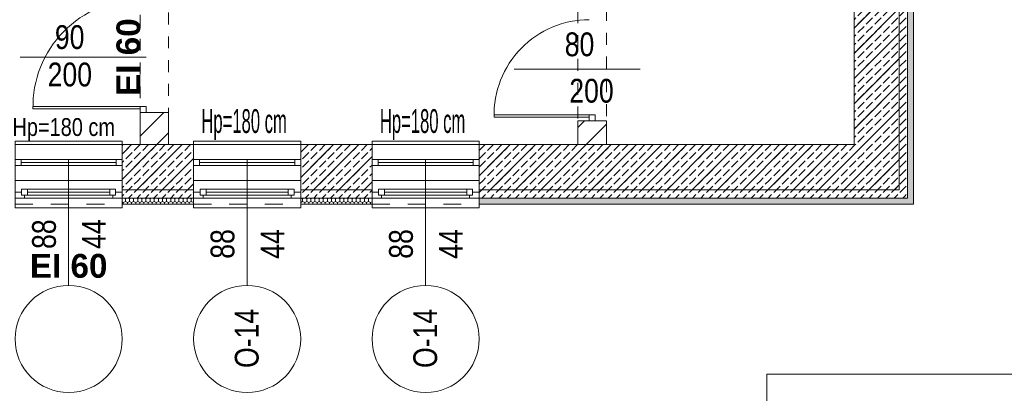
# Model space of a CAD drawing. Header units: millimetres. Extents: x -44596 to 32114, y 34976 to 82978.
# Tile 57 of 63: x 30166 to 30994, y 56526 to 56839. Entities that reach past the tile are written whole.
import ezdxf

# ---------------------------------------------------------------- set-up
doc = ezdxf.new("R2010")
doc.units = ezdxf.units.MM
doc.header["$MEASUREMENT"] = 0
doc.linetypes.add('1 LINIA PRZERYWANA', pattern=[30, 15, -15])
doc.linetypes.add('Dashed-002', pattern=[20, 10, -10])
for name, color, linetype in [('410-Fundamenty', 7, 'Continuous'), ('500-opisy p.poż', 7, 'Continuous'), ('MF_KRESKOWANIE', 7, 'Continuous'), ('MF_OKNA', 7, 'Continuous'), ('MF_OKNA opisy', 7, 'Continuous'), ('MF_przerywana', 7, 'Continuous'), ('MF_SCIANY_KONSTR', 7, 'Continuous'), ('MF_WIDOK', 7, 'Continuous')]:
    doc.layers.add(name, color=color, linetype=linetype)
doc.styles.add('GENERATED_STYLE_2', font='txt')
doc.styles.add('GENERATED_STYLE_5', font='txt')
pattern_1 = [(45, (5608535.791, 4486378.817), (-10.606601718, 10.606601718), [])]
pattern_2 = [(90, (5608535.7913, 4486378.8167), (-3.4641016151, 0), [2, -4]), (90, (5608534.0592, 4486381.8167), (-3.4641016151, 0), [2, -4]), (150, (5608535.7913, 4486380.8167), (1.7320508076, 3), [2, -4]), (150, (5608532.3272, 4486380.8167), (1.7320508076, 3), [2, -4]), (210, (5608535.7913, 4486378.8167), (-1.7320508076, 3), [2, -4]), (210, (5608532.3272, 4486378.8167), (-1.7320508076, 3), [2, -4])]
pattern_3 = [(45, (5608535.791, 4486378.817), (-7.071067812, 7.071067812), [7.5, -2.5]), (45, (5608535.791, 4486385.888), (-7.071067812, 7.071067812), [7.5, -2.5])]

# ---------------------------------------------------------------- blocks, each defined once
blk = doc.blocks.new('Okno 21')
at = {"layer": '410-Fundamenty', "color": 5, "linetype": 'Continuous', "lineweight": 13}
for p, q in [((-45, 40), (-45, 43)), ((-45, 43), (45, 43)), ((45, 43), (45, 40)), ((-45, 0), (-39.5, 0)), ((-39.5, 2.5), (-34.5, 2.5)), ((-39.5, -2.5), (-39.5, 2.5)), ((-39.5, 0), (-39.5, -2.5)), ((-34.5, 2.5), (34.5, 2.5)), ((-34.5, 2.5), (-34.5, -2.5)), ((-34.5, 2.5), (34.5, 2.5)), ((-34.5, 0), (34.5, 0)), ((34.5, -2.5), (34.5, 2.5)), ((34.5, 2.5), (39.5, 2.5)), ((39.5, 2.5), (39.5, -2.5)), ((39.5, -2.5), (39.5, 0)), ((39.5, 0), (45, 0)), ((-37, -5), (-45, -5)), ((-39.5, -2.5), (-37, -2.5)), ((-34.5, -2.5), (-39.5, -2.5)), ((-37, -2.5), (-37, -5)), ((37, -5), (-37, -5)), ((34.5, -2.5), (-34.5, -2.5)), ((39.5, -2.5), (34.5, -2.5)), ((37, -5), (37, -2.5)), ((37, -2.5), (39.5, -2.5)), ((45, -5), (37, -5)), ((-45, -10), (-45, -13)), ((-45, -13), (45, -13)), ((45, -13), (45, -10))]:
    blk.add_line(p, q, dxfattribs=at)
at = {"layer": '410-Fundamenty', "color": 5, "linetype": '1 LINIA PRZERYWANA', "lineweight": 13}
for p, q in [((-45, 40), (45, 40)), ((-45, -10), (45, -10))]:
    blk.add_line(p, q, dxfattribs=at)
at = {"layer": '410-Fundamenty', "color": 7, "linetype": 'Continuous', "lineweight": 13}
for p, q in [((-45, 15), (-45, 40)), ((45, 15), (45, 40)), ((-45, 10), (-45, 15)), ((-45, 0), (-45, 10)), ((45, 10), (45, 15)), ((45, 0), (45, 10)), ((-45, -5), (-45, 0)), ((-45, -5), (-45, 0)), ((45, -5), (45, 0)), ((45, -5), (45, 0)), ((-45, -10), (-45, -5)), ((45, -10), (45, -5))]:
    blk.add_line(p, q, dxfattribs=at)
blk = doc.blocks.new('Okno 21_2')
at = {"layer": '410-Fundamenty', "color": 7, "linetype": 'Continuous', "lineweight": 13}
for p, q in [((-45, 40), (-45, 43)), ((-45, 43), (45, 43)), ((45, 43), (45, 40)), ((-45, 15), (-45, 40)), ((45, 15), (45, 40)), ((-45, 10), (-45, 15)), ((-45, 0), (-45, 10)), ((45, 10), (45, 15)), ((45, 0), (45, 10)), ((-45, 0), (-39.5, 0)), ((-45, -5), (-45, 0)), ((-45, -5), (-45, 0)), ((-39.5, 2.5), (-34.5, 2.5)), ((-39.5, -2.5), (-39.5, 2.5)), ((-39.5, 0), (-39.5, -2.5)), ((-34.5, 2.5), (34.5, 2.5)), ((-34.5, 2.5), (-34.5, -2.5)), ((-34.5, 2.5), (34.5, 2.5)), ((-34.5, 0), (34.5, 0)), ((34.5, -2.5), (34.5, 2.5)), ((34.5, 2.5), (39.5, 2.5)), ((39.5, 2.5), (39.5, -2.5)), ((39.5, -2.5), (39.5, 0)), ((39.5, 0), (45, 0)), ((45, -5), (45, 0)), ((45, -5), (45, 0)), ((-37, -5), (-45, -5)), ((-45, -10), (-45, -5)), ((-39.5, -2.5), (-37, -2.5)), ((-34.5, -2.5), (-39.5, -2.5)), ((-37, -2.5), (-37, -5)), ((37, -5), (-37, -5)), ((34.5, -2.5), (-34.5, -2.5)), ((39.5, -2.5), (34.5, -2.5)), ((37, -5), (37, -2.5)), ((37, -2.5), (39.5, -2.5)), ((45, -5), (37, -5)), ((45, -10), (45, -5)), ((-45, -10), (-45, -13)), ((-45, -13), (45, -13)), ((45, -13), (45, -10))]:
    blk.add_line(p, q, dxfattribs=at)
at = {"layer": '410-Fundamenty', "color": 7, "linetype": '1 LINIA PRZERYWANA', "lineweight": 13}
for p, q in [((-45, 40), (45, 40)), ((-45, -10), (45, -10))]:
    blk.add_line(p, q, dxfattribs=at)

msp = doc.modelspace()

# ---------------------------------------------------------------- hatches: boundary and pattern name
at = {"layer": '410-Fundamenty', "linetype": 'Continuous', "lineweight": 0}
h = msp.add_hatch(dxfattribs=at)
h.set_pattern_fill('beton', color=251, style=0, pattern_type=2)
h.set_pattern_definition(pattern_3)
h.paths.add_polyline_path([(30867.19, 56734.49), (30892.19, 56709.49), (30892.19, 57357.49), (30867.19, 57357.49)])
h = msp.add_hatch(dxfattribs=at)
h.set_pattern_fill('beton', color=251, style=0, pattern_type=2)
h.set_pattern_definition(pattern_3)
h.paths.add_polyline_path([(30892.19, 57357.49), (30892.19, 56709.49), (30897.19, 56704.49), (30897.19, 57357.49)])
h = msp.add_hatch(dxfattribs=at)
h.set_pattern_fill('beton', color=251, style=0, pattern_type=2)
h.set_pattern_definition(pattern_3)
h.paths.add_polyline_path([(30897.19, 57357.49), (30897.19, 56704.49), (30912.19, 56689.49), (30912.19, 57357.49)])
h = msp.add_hatch(dxfattribs=at)
h.set_pattern_fill('Styropian', color=251, style=0, pattern_type=2)
h.set_pattern_definition(pattern_2)
h.paths.add_polyline_path([(30912.19, 56689.49), (30917.19, 56684.49), (30917.19, 57357.49), (30912.19, 57357.49)])
h = msp.add_hatch(dxfattribs=at)
h.set_pattern_fill('beton', color=251, style=0, pattern_type=2)
h.set_pattern_definition(pattern_3)
h.paths.add_polyline_path([(30252.19, 56734.49), (30252.19, 56709.49), (30312.19, 56709.49), (30312.19, 56734.49)])
h = msp.add_hatch(dxfattribs=at)
h.set_pattern_fill('beton', color=251, style=0, pattern_type=2)
h.set_pattern_definition(pattern_3)
h.paths.add_polyline_path([(30402.19, 56709.49), (30462.19, 56709.49), (30462.19, 56734.49), (30402.19, 56734.49)])
h = msp.add_hatch(dxfattribs=at)
h.set_pattern_fill('beton', color=251, style=0, pattern_type=2)
h.set_pattern_definition(pattern_3)
h.paths.add_polyline_path([(30552.19, 56734.49), (30552.19, 56709.49), (30892.19, 56709.49), (30867.19, 56734.49)])
h = msp.add_hatch(dxfattribs=at)
h.set_pattern_fill('beton', color=251, style=0, pattern_type=2)
h.set_pattern_definition(pattern_3)
h.paths.add_polyline_path([(30252.19, 56704.49), (30312.19, 56704.49), (30312.19, 56709.49), (30252.19, 56709.49)])
h = msp.add_hatch(dxfattribs=at)
h.set_pattern_fill('beton', color=251, style=0, pattern_type=2)
h.set_pattern_definition(pattern_3)
h.paths.add_polyline_path([(30402.19, 56704.49), (30462.19, 56704.49), (30462.19, 56709.49), (30402.19, 56709.49)])
h = msp.add_hatch(dxfattribs=at)
h.set_pattern_fill('beton', color=251, style=0, pattern_type=2)
h.set_pattern_definition(pattern_3)
h.paths.add_polyline_path([(30552.19, 56704.49), (30897.19, 56704.49), (30892.19, 56709.49), (30552.19, 56709.49)])
h = msp.add_hatch(dxfattribs=at)
h.set_pattern_fill('beton', color=251, style=0, pattern_type=2)
h.set_pattern_definition(pattern_3)
h.paths.add_polyline_path([(30252.19, 56689.49), (30312.19, 56689.49), (30312.19, 56704.49), (30252.19, 56704.49)])
h = msp.add_hatch(dxfattribs=at)
h.set_pattern_fill('beton', color=251, style=0, pattern_type=2)
h.set_pattern_definition(pattern_3)
h.paths.add_polyline_path([(30402.19, 56689.49), (30462.19, 56689.49), (30462.19, 56704.49), (30402.19, 56704.49)])
h = msp.add_hatch(dxfattribs=at)
h.set_pattern_fill('beton', color=251, style=0, pattern_type=2)
h.set_pattern_definition(pattern_3)
h.paths.add_polyline_path([(30552.19, 56689.49), (30912.19, 56689.49), (30897.19, 56704.49), (30552.19, 56704.49)])
h = msp.add_hatch(dxfattribs=at)
h.set_pattern_fill('Styropian', color=251, style=0, pattern_type=2)
h.set_pattern_definition(pattern_2)
h.paths.add_polyline_path([(30252.19, 56689.49), (30252.19, 56684.49), (30312.19, 56684.49), (30312.19, 56689.49)])
h = msp.add_hatch(dxfattribs=at)
h.set_pattern_fill('Styropian', color=251, style=0, pattern_type=2)
h.set_pattern_definition(pattern_2)
h.paths.add_polyline_path([(30402.19, 56689.49), (30402.19, 56684.49), (30462.19, 56684.49), (30462.19, 56689.49)])
h = msp.add_hatch(dxfattribs=at)
h.set_pattern_fill('Styropian', color=251, style=0, pattern_type=2)
h.set_pattern_definition(pattern_2)
h.paths.add_polyline_path([(30552.19, 56689.49), (30552.19, 56684.49), (30917.19, 56684.49), (30912.19, 56689.49)])
at = {"layer": 'MF_KRESKOWANIE', "linetype": 'Continuous', "lineweight": 13}
h = msp.add_hatch(dxfattribs=at)
h.set_pattern_fill('bloczki_ceramiczne', color=251, style=0, pattern_type=2)
h.set_pattern_definition(pattern_1)
h.paths.add_polyline_path([(30635.19, 56734.49), (30552.19, 56734.49), (30552.19, 56696.49), (30905.19, 56696.49), (30905.19, 56864.49), (30905.19, 56892.49), (30905.19, 57144.49), (30905.19, 57192.49), (30905.19, 57357.49), (30867.19, 57357.49), (30867.19, 57192.49), (30867.19, 57144.49), (30867.19, 57044.49), (30867.19, 56892.49), (30867.19, 56864.49), (30867.19, 56742.49), (30867.19, 56734.49), (30659.19, 56734.49), (30659.19, 56754.49), (30635.19, 56754.49)])
h = msp.add_hatch(dxfattribs=at)
h.set_pattern_fill('bloczki_ceramiczne', color=251, style=0, pattern_type=2)
h.set_pattern_definition(pattern_1)
h.paths.add_polyline_path([(30267.19, 56734.49), (30291.19, 56734.49), (30291.19, 56761.49), (30267.19, 56761.49)])
h = msp.add_hatch(dxfattribs=at)
h.set_pattern_fill('bloczki_ceramiczne', color=251, style=0, pattern_type=2)
h.set_pattern_definition(pattern_1)
h.paths.add_polyline_path([(30312.19, 56734.49), (30252.19, 56734.49), (30252.19, 56696.49), (30312.19, 56696.49)])
h = msp.add_hatch(dxfattribs=at)
h.set_pattern_fill('bloczki_ceramiczne', color=251, style=0, pattern_type=2)
h.set_pattern_definition(pattern_1)
h.paths.add_polyline_path([(30462.19, 56696.49), (30462.19, 56734.49), (30402.19, 56734.49), (30402.19, 56696.49)])

# ---------------------------------------------------------------- linework, layer by layer
at = {"layer": '410-Fundamenty', "color": 251, "linetype": 'Continuous', "lineweight": 13}
for p, q in [((30912.19, 56689.49), (30912.19, 57357.49)), ((30252.19, 56709.49), (30252.19, 56734.49)), ((30312.19, 56709.49), (30312.19, 56734.49)), ((30402.19, 56709.49), (30402.19, 56734.49)), ((30462.19, 56709.49), (30462.19, 56734.49)), ((30552.19, 56709.49), (30552.19, 56734.49)), ((30252.19, 56704.49), (30252.19, 56709.49)), ((30312.19, 56704.49), (30312.19, 56709.49)), ((30402.19, 56704.49), (30402.19, 56709.49)), ((30462.19, 56704.49), (30462.19, 56709.49)), ((30552.19, 56704.49), (30552.19, 56709.49)), ((30252.19, 56694.49), (30252.19, 56704.49)), ((30312.19, 56694.49), (30312.19, 56704.49)), ((30402.19, 56694.49), (30402.19, 56704.49)), ((30462.19, 56694.49), (30462.19, 56704.49)), ((30552.19, 56694.49), (30552.19, 56704.49)), ((30252.19, 56689.49), (30252.19, 56694.49)), ((30252.19, 56689.49), (30312.19, 56689.49)), ((30252.19, 56684.49), (30252.19, 56689.49)), ((30312.19, 56689.49), (30312.19, 56694.49)), ((30312.19, 56684.49), (30312.19, 56689.49)), ((30402.19, 56689.49), (30402.19, 56694.49)), ((30402.19, 56689.49), (30462.19, 56689.49)), ((30402.19, 56684.49), (30402.19, 56689.49)), ((30462.19, 56689.49), (30462.19, 56694.49)), ((30462.19, 56684.49), (30462.19, 56689.49)), ((30552.19, 56689.49), (30552.19, 56694.49)), ((30552.19, 56689.49), (30912.19, 56689.49)), ((30552.19, 56684.49), (30552.19, 56689.49))]:
    msp.add_line(p, q, dxfattribs=at)
at = {"layer": '410-Fundamenty', "color": 251, "linetype": 'Continuous', "lineweight": 13, "flags": 128}
for points in [[(30867.19, 57357.49), (30867.19, 56734.49)], [(30917.19, 56684.49), (30917.19, 57357.49)], [(30312.19, 56734.49), (30252.19, 56734.49)], [(30462.19, 56734.49), (30402.19, 56734.49)], [(30867.19, 56734.49), (30552.19, 56734.49)], [(30252.19, 56684.49), (30312.19, 56684.49)], [(30402.19, 56684.49), (30462.19, 56684.49)], [(30552.19, 56684.49), (30917.19, 56684.49)]]:
    msp.add_lwpolyline(points, dxfattribs=at)
at = {"layer": 'MF_OKNA', "color": 251, "linetype": 'Continuous', "lineweight": 13}
for p, q in [((30272.19, 56808.02), (30166.39, 56808.02)), ((30581.56, 56797.96), (30687.37, 56797.96)), ((30267.19, 56766.49), (30177.19, 56766.49)), ((30267.19, 56764.49), (30177.19, 56764.49)), ((30272.19, 56766.49), (30267.19, 56766.49)), ((30267.19, 56766.49), (30267.19, 56761.49)), ((30272.19, 56761.49), (30272.19, 56766.49)), ((30267.19, 56761.49), (30272.19, 56761.49)), ((30279.19, 56761.49), (30281.69, 56761.49)), ((30644.69, 56759.49), (30564.69, 56759.49)), ((30644.69, 56757.49), (30564.72, 56757.49)), ((30649.69, 56759.49), (30644.69, 56759.49)), ((30644.69, 56759.49), (30644.69, 56754.49)), ((30649.69, 56754.49), (30649.69, 56759.49)), ((30647.19, 56754.49), (30649.69, 56754.49)), ((30162.19, 56734.49), (30252.19, 56734.49)), ((30312.19, 56734.49), (30402.19, 56734.49)), ((30462.19, 56734.49), (30552.19, 56734.49)), ((30162.19, 56721.99), (30167.19, 56721.99)), ((30167.19, 56716.99), (30162.19, 56716.99)), ((30167.19, 56721.99), (30167.19, 56716.99)), ((30167.19, 56721.99), (30247.19, 56721.99)), ((30247.19, 56719.49), (30167.19, 56719.49)), ((30167.19, 56716.99), (30247.19, 56716.99)), ((30252.19, 56721.99), (30247.19, 56721.99)), ((30247.19, 56721.99), (30247.19, 56716.99)), ((30247.19, 56716.99), (30252.19, 56716.99)), ((30252.19, 56719.49), (30252.19, 56721.99)), ((30252.19, 56716.99), (30252.19, 56721.99)), ((30312.19, 56719.49), (30312.19, 56721.99)), ((30312.19, 56721.99), (30317.19, 56721.99)), ((30312.19, 56716.99), (30312.19, 56721.99)), ((30317.19, 56716.99), (30312.19, 56716.99)), ((30317.19, 56721.99), (30317.19, 56716.99)), ((30317.19, 56721.99), (30397.19, 56721.99)), ((30397.19, 56719.49), (30317.19, 56719.49)), ((30317.19, 56716.99), (30397.19, 56716.99)), ((30402.19, 56721.99), (30397.19, 56721.99)), ((30397.19, 56721.99), (30397.19, 56716.99)), ((30397.19, 56716.99), (30402.19, 56716.99)), ((30402.19, 56719.49), (30402.19, 56721.99)), ((30402.19, 56716.99), (30402.19, 56721.99)), ((30462.19, 56719.49), (30462.19, 56721.99)), ((30462.19, 56721.99), (30467.19, 56721.99)), ((30462.19, 56716.99), (30462.19, 56721.99)), ((30467.19, 56716.99), (30462.19, 56716.99)), ((30467.19, 56721.99), (30467.19, 56716.99)), ((30467.19, 56721.99), (30547.19, 56721.99)), ((30547.19, 56719.49), (30467.19, 56719.49)), ((30467.19, 56716.99), (30547.19, 56716.99)), ((30552.19, 56721.99), (30547.19, 56721.99)), ((30547.19, 56721.99), (30547.19, 56716.99)), ((30547.19, 56716.99), (30552.19, 56716.99)), ((30552.19, 56719.49), (30552.19, 56721.99)), ((30552.19, 56716.99), (30552.19, 56721.99)), ((30162.19, 56704.49), (30252.19, 56704.49)), ((30312.19, 56704.49), (30402.19, 56704.49)), ((30462.19, 56704.49), (30552.19, 56704.49))]:
    msp.add_line(p, q, dxfattribs=at)
for centre, radius, end in [((30267.19, 56766.49), 90, 181.27334), ((30644.69, 56759.49), 80, 181.43254)]:
    msp.add_arc(centre, radius, 90, end, dxfattribs=at)
at = {"layer": 'MF_OKNA opisy', "color": 251, "linetype": 'Continuous', "lineweight": 13}
for p, q in [((30207.19, 56721.99), (30207.19, 56616.19)), ((30357.19, 56721.99), (30357.19, 56616.19)), ((30507.19, 56721.99), (30507.19, 56616.19))]:
    msp.add_line(p, q, dxfattribs=at)
for centre in [(30207.19, 56571.19), (30357.19, 56571.19), (30507.19, 56571.19)]:
    msp.add_circle(centre, 45, dxfattribs=at)
at = {"layer": 'MF_przerywana', "color": 251, "linetype": 'Dashed-002', "lineweight": 13, "flags": 128}
for points in [[(30635.19, 56984.49), (30659.19, 56984.49), (30659.19, 56754.49), (30635.19, 56754.49)], [(30267.19, 56861.49), (30291.19, 56861.49), (30291.19, 56761.49), (30267.19, 56761.49)]]:
    msp.add_lwpolyline(points, close=True, dxfattribs=at)
at = {"layer": 'MF_SCIANY_KONSTR', "color": 251, "linetype": 'Continuous', "lineweight": 13}
for p, q in [((30867.19, 56864.49), (30867.19, 56738.49)), ((30905.19, 56696.49), (30905.19, 56864.49)), ((30267.19, 56761.49), (30267.19, 56734.49)), ((30267.19, 56761.49), (30291.19, 56761.49)), ((30267.19, 56734.49), (30267.19, 56761.49)), ((30291.19, 56734.49), (30291.19, 56761.49)), ((30635.19, 56754.49), (30635.19, 56734.49)), ((30635.19, 56734.49), (30635.19, 56754.49)), ((30635.19, 56754.49), (30659.19, 56754.49)), ((30659.19, 56754.49), (30659.19, 56734.49)), ((30867.19, 56742.49), (30867.19, 56734.49)), ((30905.19, 56696.49), (30905.19, 56742.49)), ((30252.19, 56734.49), (30267.19, 56734.49)), ((30252.19, 56696.49), (30252.19, 56734.49)), ((30291.19, 56734.49), (30297.19, 56734.49)), ((30291.19, 56734.49), (30312.19, 56734.49)), ((30312.19, 56696.49), (30312.19, 56734.49)), ((30402.19, 56734.49), (30462.19, 56734.49)), ((30402.19, 56696.49), (30402.19, 56734.49)), ((30402.19, 56734.49), (30462.19, 56734.49)), ((30462.19, 56696.49), (30462.19, 56734.49)), ((30552.19, 56734.49), (30635.19, 56734.49)), ((30552.19, 56696.49), (30552.19, 56734.49)), ((30659.19, 56734.49), (30867.19, 56734.49)), ((30252.19, 56696.49), (30297.19, 56696.49)), ((30252.19, 56696.49), (30312.19, 56696.49)), ((30402.19, 56696.49), (30462.19, 56696.49)), ((30417.19, 56696.49), (30447.19, 56696.49)), ((30552.19, 56696.49), (30905.19, 56696.49))]:
    msp.add_line(p, q, dxfattribs=at)
at = {"layer": 'MF_WIDOK', "color": 7, "linetype": 'Continuous', "lineweight": 13}
for q in [(31339.81, 56541.65), (30793.98, 56442.63)]:
    msp.add_line((30793.98, 56541.65), q, dxfattribs=at)

# ---------------------------------------------------------------- block references
at = {"layer": '410-Fundamenty', "color": 251, "linetype": 'Continuous', "lineweight": 13, "zscale": 100}
for name, p in [('Okno 21_2', (30207.19, 56694.49)), ('Okno 21', (30357.19, 56694.49)), ('Okno 21', (30507.19, 56694.49))]:
    msp.add_blockref(name, p, dxfattribs=at)

# ---------------------------------------------------------------- texts
at = {"layer": '500-opisy p.poż', "color": 251, "linetype": 'Continuous', "lineweight": 13, "insert": (30247.33, 56808.02), "char_height": 20, "attachment_point": 2, "rotation": 90, "style": 'GENERATED_STYLE_5'}
msp.add_mtext('\\A1;{\\pqc;\\fArial|b1|i0|c238|p38;EI 60}', dxfattribs=at)
at = {"layer": 'MF_OKNA', "color": 251, "linetype": 'Continuous', "lineweight": 13, "char_height": 20, "attachment_point": 4, "style": 'GENERATED_STYLE_2'}
for s, insert in [('\\A1;{\\W0.800000x;\\pql;\\fArial|b0|i0|c238|p38;90}', (30195.61, 56824.72)), ('\\A1;{\\W0.800000x;\\pql;\\fArial|b0|i0|c238|p38;80}', (30624.08, 56818.65)), ('\\A1;{\\W0.800000x;\\pql;\\fArial|b0|i0|c238|p38;200}', (30189.54, 56793.29)), ('\\A1;{\\W0.800000x;\\pql;\\fArial|b0|i0|c238|p38;200}', (30627.94, 56779.63))]:
    msp.add_mtext(s, dxfattribs=dict(at, insert=insert))
at = {"layer": 'MF_OKNA opisy', "color": 251, "linetype": 'Continuous', "lineweight": 13}
for s, insert, char_height, attachment_point, style in [('\\A1;{\\W0.500000x;\\pql;\\fArial|b0|i0|c238|p38;Hp=180 cm}', (30318.72, 56751.3), 20, 4, 'GENERATED_STYLE_2'), ('\\A1;{\\W0.500000x;\\pql;\\fArial|b0|i0|c238|p38;Hp=180 cm}', (30468.72, 56751.3), 20, 4, 'GENERATED_STYLE_2'), ('\\A1;{\\W0.800000x;\\pqr;\\fArial|b0|i0|c238|p38;Hp=180 cm}', (30246.13, 56747.02), 15, 6, 'GENERATED_STYLE_2'), ('\\A1;{\\pqc;\\fArial|b1|i0|c238|p38;EI 60}', (30207.19, 56642.64), 20, 2, 'GENERATED_STYLE_5')]:
    msp.add_mtext(s, dxfattribs=dict(at, insert=insert, char_height=char_height, attachment_point=attachment_point, style=style))
at = {"layer": 'MF_OKNA opisy', "color": 251, "linetype": 'Continuous', "lineweight": 13, "char_height": 20, "attachment_point": 4, "rotation": 90, "style": 'GENERATED_STYLE_2'}
for s, insert in [('\\A1;{\\W0.800000x;\\pql;\\fArial|b0|i0|c238|p38;88}', (30186.6, 56646.83)), ('\\A1;{\\W0.800000x;\\pql;\\fArial|b0|i0|c238|p38;44}', (30228.43, 56646.83)), ('\\A1;{\\W0.800000x;\\pql;\\fArial|b0|i0|c238|p38;88}', (30336.6, 56638.6)), ('\\A1;{\\W0.800000x;\\pql;\\fArial|b0|i0|c238|p38;44}', (30378.43, 56638.57)), ('\\A1;{\\W0.800000x;\\pql;\\fArial|b0|i0|c238|p38;88}', (30486.6, 56638.6)), ('\\A1;{\\W0.800000x;\\pql;\\fArial|b0|i0|c238|p38;44}', (30528.43, 56638.57)), ('\\A1;{\\W0.800000x;\\pql;\\fArial|b0|i0|c238|p38;O-14}', (30356.97, 56546.81)), ('\\A1;{\\W0.800000x;\\pql;\\fArial|b0|i0|c238|p38;O-14}', (30506.97, 56546.81))]:
    msp.add_mtext(s, dxfattribs=dict(at, insert=insert))

doc.saveas('drawing.dxf')
